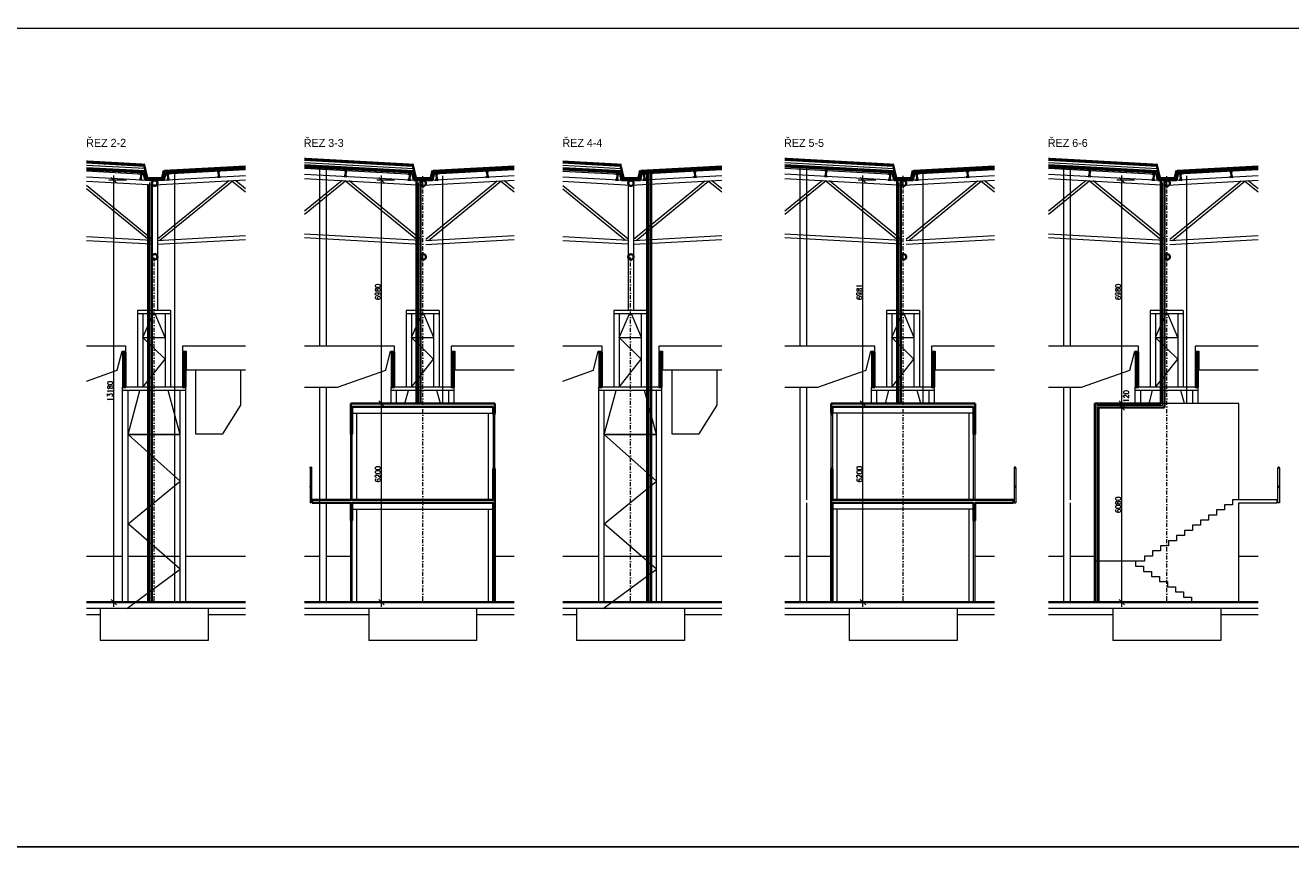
# Model space of a CAD drawing. Header units: millimetres. Extents: x -485339 to 350584, y -2181201 to -313328.
# Tile 65 of 115: x 8212 to 47745, y -1189934 to -1164277. Entities that reach past the tile are written whole.
import ezdxf

# ---------------------------------------------------------------- set-up
doc = ezdxf.new("R2010")
doc.units = ezdxf.units.MM
doc.header["$LTSCALE"] = 10
doc.linetypes.add('DASHDOT', pattern=[25.4, 12.7, -6.35, 0, -6.35])
doc.linetypes.add('ČÁRKOVANÁ', pattern=[19.05, 12.7, -6.35])
doc.layers.get('Defpoints').update_dxf_attribs({"color": 201})
for name, color, linetype, lineweight in [('N_kóty', 10, 'Continuous', 18), ('N_čáry_obrys', 10, 'Continuous', 35), ('N_čáry_obv.plášt', 212, 'Continuous', 18), ('N_čáry_obv.plášt_obrys', 212, 'Continuous', 35), ('N_čáry_plné', 10, 'Continuous', 18), ('N_čáry_pod', 10, 'ČÁRKOVANÁ', 18), ('St__otvory_dveře', 40, 'Continuous', 18), ('St_otvory_okna', 40, 'Continuous', 18), ('St_popis', 250, 'Continuous', 18), ('St_sloupy_opláštění_pohled', 25, 'ČÁRKOVANÁ', 18), ('St_čáry_obrys', 5, 'Continuous', 35), ('St_čáry_plné', 250, 'Continuous', 18), ('St_šrafy', 250, 'Continuous', 18)]:
    doc.layers.add(name, color=color, linetype=linetype, lineweight=lineweight)
doc.styles.add('Andy', font='txt')
doc.styles.get("Standard").update_dxf_attribs({"font": 'simplex.shx', "width": 0.8})
doc.linetypes.add('IZOLACE', pattern='A,0.0001,-0.1,[134,ltypeshp.shx,S=0.1,R=0,X=-0.1,Y=0],-0.2,[134,ltypeshp.shx,S=0.1,R=180,X=0.1,Y=0],-0.1', length=0.4001)
doc.linetypes.add('ZIGZAG', pattern='A,0.00254,-5.08,[131,ltypeshp.shx,S=5.08,R=0,X=-5.08,Y=0],-10.16,[131,ltypeshp.shx,S=5.08,R=180,X=5.08,Y=0],-5.08', length=20.32254)
doc.dimstyles.new('stavebníM100', dxfattribs={"dimtxt": 165, "dimasz": 170, "dimexe": 150, "dimexo": 100, "dimgap": 30, "dimtad": 1, "dimdec": 0, "dimtxsty": 'Standard', "dimblk": 'OBLIQUE', "dimcen": -2.5, "dimdle": 150, "dimclrd": 256, "dimclre": 256, "dimclrt": 256, "dimadec": 4, "dimazin": 0, "dimtfac": 1, "dimtdec": 0, "dimtmove": 2, "dimatfit": 3, "dimldrblk": 'OBLIQUE', "dimfxl": 400, "dimfxlon": 1, "dimlwd": -1, "dimlwe": -1, "dimarcsym": 0})

# ---------------------------------------------------------------- blocks, each defined once
blk = doc.blocks.new('G$C17CABAA1')
at = {"layer": 'St_čáry_obrys'}
for points in [[(-45, 0), (45, 0)], [(0, 0), (0, -180)], [(-45, -180), (45, -180)]]:
    blk.add_lwpolyline(points, dxfattribs=at)
blk = doc.blocks.new('G$C14EDF750')
at = {"layer": 'St_čáry_plné'}
for points in [[(-69, 13085), (-69, 9110)], [(-69, 13085), (-69, 9110)], [(-69, 13085), (-69, 9110)], [(101, 13085), (101, 9110)], [(101, 13085), (101, 9110)], [(101, 13085), (101, 9110)], [(-519, 9110), (-519, 6710)], [(511, 9110), (-519, 9110)], [(511, 9110), (511, 6710)], [(511, 9010), (-519, 9010)], [(-349, 9010), (-349, 6710)], [(-349, 8265), (-32, 9010)], [(349, 8265), (32, 9010)], [(341, 9010), (341, 6710)], [(-349, 6710), (341, 7588), (-349, 8265), (341, 8265)], [(985, 6710), (-985, 6710)], [(985, 6610), (-985, 6610)], [(-852, -200), (815, 1030), (-815, 2441), (815, 3780), (-815, 5235), (815, 5235), (443, 6610)], [(815, 5235), (-815, 5235), (-443, 6610)]]:
    blk.add_lwpolyline(points, dxfattribs=at)
at = {"layer": 'St_šrafy', "linetype": 'DASHDOT'}
blk.add_lwpolyline([(0, 0), (0, 61), (0, 10767)], dxfattribs=at)
at = {"layer": 'St_šrafy'}
for points in [[(-985, 0), (-985, 61), (-985, 6710)], [(-815, 0), (-815, 61), (-815, 6610)], [(815, 0), (815, 61), (815, 6610)], [(985, 0), (985, 61), (985, 6710)]]:
    blk.add_lwpolyline(points, dxfattribs=at)
blk = doc.blocks.new('G$CB422E4FE')
at = {"layer": 'St_čáry_obrys'}
for points in [[(50, 0), (-50, 0)], [(0, -1111), (0, 0)], [(50, -1111), (-50, -1111)]]:
    blk.add_lwpolyline(points, dxfattribs=at)
blk = doc.blocks.new('G$C5DD37094')
at = {"layer": 'St__otvory_dveře'}
for points in [[(-190, 3200), (-190, 5250)], [(-140, 3200), (-140, 5250)], [(-190, 0), (-190, 2550)], [(-140, 0), (-140, 2550)]]:
    blk.add_lwpolyline(points, dxfattribs=at)
at = {"layer": 'St_otvory_okna'}
for points in [[(4260, 4150), (4310, 4150), (4310, 5900), (4260, 5900)], [(4260, 5900), (4310, 5900), (4310, 5900), (4260, 5900)], [(4260, 5900), (4310, 5900), (4310, 5850), (4260, 5850)], [(4260, 4200), (4310, 4200), (4310, 4150), (4260, 4150)]]:
    blk.add_lwpolyline(points, close=True, dxfattribs=at)
at = {"layer": 'St_sloupy_opláštění_pohled', "linetype": 'Continuous'}
for points in [[(0, 3200), (0, 5900)], [(4120, 3200), (4120, 5900)], [(0, 0), (0, 2900)], [(4120, 0), (4120, 2900)]]:
    blk.add_lwpolyline(points, dxfattribs=at)
at = {"layer": 'St_čáry_obrys'}
for points in [[(-190, 5250), (-190, 6200)], [(-190, 6200), (4310, 6200)], [(-140, 5250), (-140, 6100)], [(-140, 6100), (4260, 6100)], [(4260, 5900), (4260, 6100)], [(4310, 5900), (4310, 6200)], [(4260, 5900), (4310, 5900)], [(-190, 5250), (-140, 5250)], [(4260, 3200), (4260, 4150)], [(4260, 4150), (4310, 4150)], [(4310, 0), (4310, 4150)], [(-1390, 3200), (4260, 3200)], [(-1390, 3200), (-1390, 3100)], [(-190, 3100), (-1390, 3100)], [(-190, 2550), (-190, 3100)], [(-140, 2550), (-140, 3100)], [(-140, 3100), (4260, 3100)], [(4260, 0), (4260, 3100)], [(-140, 2550), (-190, 2550)]]:
    blk.add_lwpolyline(points, dxfattribs=at)
at = {"layer": 'St_čáry_plné'}
for points in [[(-140, 5900), (4310, 5900)], [(-1459, 4200), (-1459, 3103)], [(-1411, 4200), (-1411, 3103)], [(-1390, 3172), (-1411, 3172)], [(-140, 3200), (-190, 3200)], [(4260, 3200), (4310, 3200)], [(-1411, 3103), (-1459, 3103)], [(-1390, 3132), (-1411, 3132)], [(-140, 3100), (-190, 3100)], [(-140, 2900), (4260, 2900)], [(4260, 3100), (4310, 3100)]]:
    blk.add_lwpolyline(points, dxfattribs=at)
for centre in [(-1435, 4200), (-1435, 3605)]:
    blk.add_circle(centre, 24, dxfattribs=at)
blk = doc.blocks.new('G$C2B4CA35D')
at = {"layer": 'St_čáry_plné'}
for points in [[(4500, -3000), (4500, 0), (0, 0), (0, -6200), (4500, -6200), (4500, -3100)], [(5769, -2000), (5769, -3097), (5721, -3097), (5721, -2000)], [(4500, -3000), (4300, -3000), (4300, -3160), (4050, -3160), (4050, -3320), (3800, -3320), (3800, -3480), (3550, -3480), (3550, -3640), (3300, -3640), (3300, -3800), (3050, -3800), (3050, -3960), (2800, -3960), (2800, -4120), (2550, -4120), (2550, -4280), (2300, -4280), (2300, -4440)], [(4500, -3100), (5700, -3100), (5700, -3000), (4500, -3000)], [(2300, -4440), (2050, -4440), (2050, -4600), (1800, -4600), (1800, -4760), (1550, -4760), (1550, -4920), (0, -4920)], [(1270, -4920), (1270, -5080), (1520, -5080), (1520, -5240), (1770, -5240), (1770, -5300), (1770, -5400), (2020, -5400), (2020, -5560), (2270, -5560), (2270, -5720), (2520, -5720), (2520, -5880), (2770, -5880), (2770, -6040), (3020, -6040), (3020, -6200)]]:
    blk.add_lwpolyline(points, dxfattribs=at)
for centre in [(5745, -2000), (5745, -2595)]:
    blk.add_circle(centre, 24, dxfattribs=at)
blk = doc.blocks.new('_OBLIQUE')
at = {"color": 0, "linetype": 'ByBlock'}
blk.add_line((-0.5, -0.5), (0.5, 0.5), dxfattribs=at)
blk = doc.blocks.new('*D2662')
at = {"layer": 'Defpoints', "color": 0, "transparency": 16777216}
for p in [(18378, -1176095), (19342, -1176095), (18568, -1182295)]:
    blk.add_point(p, dxfattribs=at)
at = {"layer": 'N_kóty', "transparency": 16777216}
for p, q in [((18942, -1176095), (19492, -1176095)), ((19342, -1182445), (19342, -1175945)), ((18942, -1182295), (19492, -1182295))]:
    blk.add_line(p, q, dxfattribs=at)
at = {"layer": 'N_kóty', "linetype": 'ByBlock', "transparency": 16777216, "xscale": 170, "yscale": 170, "zscale": 170}
for p, rotation in [((19342, -1176095), 90), ((19342, -1182295), 270)]:
    blk.add_blockref('_OBLIQUE', p, dxfattribs=dict(at, rotation=rotation))
at = {"layer": 'N_kóty', "transparency": 16777216, "insert": (19229, -1178299), "char_height": 165, "attachment_point": 5, "rotation": 90}
blk.add_mtext('6200', dxfattribs=at)
blk = doc.blocks.new('*D2663')
at = {"layer": 'Defpoints', "color": 0, "transparency": 16777216}
for p in [(19342, -1169115), (20439, -1169115), (18378, -1176095)]:
    blk.add_point(p, dxfattribs=at)
at = {"layer": 'N_kóty', "transparency": 16777216}
for p, q in [((19342, -1176245), (19342, -1168965)), ((19742, -1169115), (19192, -1169115)), ((18942, -1176095), (19492, -1176095))]:
    blk.add_line(p, q, dxfattribs=at)
at = {"layer": 'N_kóty', "linetype": 'ByBlock', "transparency": 16777216, "xscale": 170, "yscale": 170, "zscale": 170}
for p, rotation in [((19342, -1169115), 90), ((19342, -1176095), 270)]:
    blk.add_blockref('_OBLIQUE', p, dxfattribs=dict(at, rotation=rotation))
at = {"layer": 'N_kóty', "transparency": 16777216, "insert": (19229, -1172605), "char_height": 165, "attachment_point": 5, "rotation": 90}
blk.add_mtext('6980', dxfattribs=at)
blk = doc.blocks.new('*D2664')
at = {"layer": 'Defpoints', "color": 0, "transparency": 16777216}
for p in [(33419, -1176095), (34383, -1176095), (33609, -1182295)]:
    blk.add_point(p, dxfattribs=at)
at = {"layer": 'N_kóty', "transparency": 16777216}
for p, q in [((33983, -1176095), (34533, -1176095)), ((34383, -1182445), (34383, -1175945)), ((33983, -1182295), (34533, -1182295))]:
    blk.add_line(p, q, dxfattribs=at)
at = {"layer": 'N_kóty', "linetype": 'ByBlock', "transparency": 16777216, "xscale": 170, "yscale": 170, "zscale": 170}
for p, rotation in [((34383, -1176095), 90), ((34383, -1182295), 270)]:
    blk.add_blockref('_OBLIQUE', p, dxfattribs=dict(at, rotation=rotation))
at = {"layer": 'N_kóty', "transparency": 16777216, "insert": (34270, -1178299), "char_height": 165, "attachment_point": 5, "rotation": 90}
blk.add_mtext('6200', dxfattribs=at)
blk = doc.blocks.new('*D2665')
at = {"layer": 'Defpoints', "color": 0, "transparency": 16777216}
for p in [(34383, -1169114), (35480, -1169114), (33419, -1176095)]:
    blk.add_point(p, dxfattribs=at)
at = {"layer": 'N_kóty', "transparency": 16777216}
for p, q in [((34383, -1176245), (34383, -1168964)), ((34783, -1169114), (34233, -1169114)), ((33983, -1176095), (34533, -1176095))]:
    blk.add_line(p, q, dxfattribs=at)
at = {"layer": 'N_kóty', "linetype": 'ByBlock', "transparency": 16777216, "xscale": 170, "yscale": 170, "zscale": 170}
for p, rotation in [((34383, -1169114), 90), ((34383, -1176095), 270)]:
    blk.add_blockref('_OBLIQUE', p, dxfattribs=dict(at, rotation=rotation))
at = {"layer": 'N_kóty', "transparency": 16777216, "insert": (34270, -1172605), "char_height": 165, "attachment_point": 5, "rotation": 90}
blk.add_mtext('6981', dxfattribs=at)
blk = doc.blocks.new('*D2666')
at = {"layer": 'Defpoints', "color": 0, "transparency": 16777216}
for p in [(41743, -1176215), (42468, -1176215), (41743, -1182295)]:
    blk.add_point(p, dxfattribs=at)
at = {"layer": 'N_kóty', "transparency": 16777216}
for p, q in [((42468, -1182445), (42468, -1176065)), ((42068, -1176215), (42618, -1176215)), ((42068, -1182295), (42618, -1182295))]:
    blk.add_line(p, q, dxfattribs=at)
at = {"layer": 'N_kóty', "linetype": 'ByBlock', "transparency": 16777216, "xscale": 170, "yscale": 170, "zscale": 170}
for p, rotation in [((42468, -1176215), 90), ((42468, -1182295), 270)]:
    blk.add_blockref('_OBLIQUE', p, dxfattribs=dict(at, rotation=rotation))
at = {"layer": 'N_kóty', "transparency": 16777216, "insert": (42356, -1179255), "char_height": 165, "attachment_point": 5, "rotation": 90}
blk.add_mtext('6080', dxfattribs=at)
blk = doc.blocks.new('*D2667')
at = {"layer": 'Defpoints', "color": 0, "transparency": 16777216}
for p in [(41623, -1176095), (42468, -1176095), (41743, -1176215)]:
    blk.add_point(p, dxfattribs=at)
at = {"layer": 'N_kóty', "transparency": 16777216}
for p, q in [((42068, -1176095), (42618, -1176095)), ((42468, -1176365), (42468, -1175945)), ((42068, -1176215), (42618, -1176215))]:
    blk.add_line(p, q, dxfattribs=at)
at = {"layer": 'N_kóty', "linetype": 'ByBlock', "transparency": 16777216, "xscale": 170, "yscale": 170, "zscale": 170}
for p, rotation in [((42468, -1176095), 90), ((42468, -1176215), 270)]:
    blk.add_blockref('_OBLIQUE', p, dxfattribs=dict(at, rotation=rotation))
at = {"layer": 'N_kóty', "transparency": 16777216, "insert": (42607, -1175865), "char_height": 165, "attachment_point": 5, "rotation": 90}
blk.add_mtext('120', dxfattribs=at)
blk = doc.blocks.new('*D2668')
at = {"layer": 'Defpoints', "color": 0, "transparency": 16777216}
for p in [(42468, -1169115), (43684, -1169115), (41623, -1176095)]:
    blk.add_point(p, dxfattribs=at)
at = {"layer": 'N_kóty', "transparency": 16777216}
for p, q in [((42468, -1176245), (42468, -1168965)), ((42868, -1169115), (42318, -1169115)), ((42068, -1176095), (42618, -1176095))]:
    blk.add_line(p, q, dxfattribs=at)
at = {"layer": 'N_kóty', "linetype": 'ByBlock', "transparency": 16777216, "xscale": 170, "yscale": 170, "zscale": 170}
for p, rotation in [((42468, -1169115), 90), ((42468, -1176095), 270)]:
    blk.add_blockref('_OBLIQUE', p, dxfattribs=dict(at, rotation=rotation))
at = {"layer": 'N_kóty', "transparency": 16777216, "insert": (42356, -1172605), "char_height": 165, "attachment_point": 5, "rotation": 90}
blk.add_mtext('6980', dxfattribs=at)
blk = doc.blocks.new('*D2695')
at = {"layer": 'Defpoints', "color": 0, "transparency": 16777216}
for p in [(10975, -1169116), (13496, -1169116), (11515, -1182295)]:
    blk.add_point(p, dxfattribs=at)
at = {"layer": 'N_kóty', "transparency": 16777216}
for p, q in [((10975, -1182445), (10975, -1168966)), ((11375, -1169116), (10825, -1169116)), ((11375, -1182295), (10825, -1182295))]:
    blk.add_line(p, q, dxfattribs=at)
at = {"layer": 'N_kóty', "linetype": 'ByBlock', "transparency": 16777216, "xscale": 170, "yscale": 170, "zscale": 170}
for p, rotation in [((10975, -1169116), 90), ((10975, -1182295), 270)]:
    blk.add_blockref('_OBLIQUE', p, dxfattribs=dict(at, rotation=rotation))
at = {"layer": 'N_kóty', "lineweight": 18, "transparency": 16777216, "insert": (10863, -1175705), "char_height": 165, "attachment_point": 5, "rotation": 90}
blk.add_mtext('13180', dxfattribs=at)

msp = doc.modelspace()

# ---------------------------------------------------------------- linework, layer by layer
at = {"layer": 'Defpoints'}
msp.add_lwpolyline([(-480994, -929890.9), (286897.8, -929890.9), (286897.8, -1189933.9), (-480994, -1189933.9)], close=True, dxfattribs=at)
at = {"layer": 'N_čáry_obrys'}
for points in [[(11915.5, -1168601.8), (12017.2, -1169040.5), (12252.5, -1169053.5), (12487.8, -1169040.5), (12541.5, -1168808.9)], [(20306.7, -1168604.8), (20408.3, -1169043.5), (20643.7, -1169056.5), (20879, -1169043.5), (20932.7, -1168811.9)], [(26795.2, -1168603.8), (26896.9, -1169042.5), (27132.2, -1169055.5), (27367.5, -1169042.5), (27421.2, -1168810.9)], [(35314, -1168603.8), (35415.7, -1169042.5), (35651, -1169055.5), (35886.3, -1169042.5), (35940, -1168810.9)], [(43552.1, -1168604.8), (43653.8, -1169043.5), (43889.1, -1169056.5), (44124.4, -1169043.5), (44178.1, -1168811.9)]]:
    msp.add_lwpolyline(points, dxfattribs=at)
at = {"layer": 'N_čáry_obv.plášt', "linetype": 'ZIGZAG'}
for points in [[(27702.2, -1182295.1), (27702.2, -1168914.2)], [(12107.5, -1182295.1), (12107.5, -1169187.4)], [(20498.6, -1176095.1), (20498.7, -1169190.4)], [(35506, -1176095.1), (35506, -1169189.4)], [(43744.1, -1176155.1), (43744.1, -1169190.4)], [(43744.1, -1176155.1), (41683.5, -1176155.1), (41683.5, -1182295.1)]]:
    msp.add_lwpolyline(points, dxfattribs=at)
at = {"layer": 'N_čáry_obv.plášt_obrys', "lineweight": 18}
for points in [[(12882.5, -1182295.1), (12882.5, -1168908.9)], [(21258.8, -1176095.1), (21258.9, -1168980.9)], [(36266.2, -1176095.1), (36266.2, -1168911.7)], [(44504.3, -1176095.1), (44504.3, -1168980.9)]]:
    msp.add_lwpolyline(points, dxfattribs=at)
at = {"layer": 'N_čáry_obv.plášt_obrys'}
for points in [[(27642.2, -1182295.1), (27642.2, -1168917.5)], [(27762.2, -1182295.1), (27762.2, -1168910.9)], [(12047.5, -1182295.1), (12047.5, -1169247.4)], [(12167.5, -1182295.1), (12167.5, -1169281.1)], [(20438.6, -1176095.1), (20438.7, -1169115.3)], [(20558.6, -1176095.1), (20558.7, -1169121.9)], [(35446, -1176095.1), (35446, -1169114.3)], [(35566, -1176095.1), (35566, -1169120.9)], [(43684.1, -1176095.1), (43684.1, -1169115.3)], [(43804.1, -1176215.1), (43804.1, -1169121.9)], [(43684.1, -1176095.1), (41623.5, -1176095.1), (41623.5, -1182295.1)], [(43804.1, -1176215.1), (41743.5, -1176215.1), (41743.5, -1182295.1)]]:
    msp.add_lwpolyline(points, dxfattribs=at)
at = {"layer": 'N_čáry_plné'}
for points in [[(10126.1, -1168513.4), (11917.9, -1168612)], [(10126.1, -1168573.5), (11932, -1168672.9)], [(16935.7, -1168429.4), (20309, -1168615)], [(16935.7, -1168489.5), (20323.1, -1168675.8)], [(25005.8, -1168515.4), (26797.6, -1168614)], [(25005.8, -1168575.5), (26811.7, -1168674.9)], [(31943, -1168428.4), (35316.3, -1168614)], [(31943, -1168488.5), (35330.4, -1168674.9)], [(40181.1, -1168429.4), (43554.5, -1168615)], [(40181.1, -1168489.5), (43568.6, -1168675.9)], [(10126.1, -1168713.7), (11964.9, -1168814.9)], [(16935.7, -1168629.7), (20356, -1168817.9)], [(25005.8, -1168715.7), (26844.6, -1168816.9)], [(31943, -1168628.7), (35363.4, -1168816.9)], [(40181.1, -1168629.7), (43601.5, -1168817.9)]]:
    msp.add_lwpolyline(points, dxfattribs=at)
at = {"layer": 'N_čáry_plné', "linetype": 'IZOLACE', "ltscale": 6}
for points in [[(10126.1, -1168543.5), (11924.9, -1168642.4)], [(16935.7, -1168459.4), (20316.1, -1168645.4)], [(25005.8, -1168545.5), (26804.6, -1168644.4)], [(31943, -1168458.4), (35323.4, -1168644.4)], [(40181.1, -1168459.4), (43561.5, -1168645.4)]]:
    msp.add_lwpolyline(points, dxfattribs=at)
at = {"layer": 'N_čáry_plné', "linetype": 'IZOLACE', "ltscale": 12}
for points in [[(16935.7, -1168559.6), (20339.6, -1168746.9)], [(31943, -1168558.6), (35346.9, -1168745.9)], [(40181.1, -1168559.6), (43585, -1168746.9)], [(10126.1, -1168643.6), (11948.4, -1168743.9)], [(25005.8, -1168645.6), (26828.1, -1168745.9)]]:
    msp.add_lwpolyline(points, dxfattribs=at)
at = {"layer": 'N_čáry_pod', "const_width": 10}
for points in [[(10126.1, -1168503.4), (11915.5, -1168601.8)], [(16935.7, -1168419.4), (20306.7, -1168604.8)], [(25005.8, -1168505.4), (26795.2, -1168603.8)], [(31943, -1168418.4), (35314, -1168603.8)], [(40181.1, -1168419.4), (43552.1, -1168604.8)]]:
    msp.add_lwpolyline(points, dxfattribs=at)
at = {"layer": 'St_sloupy_opláštění_pohled', "linetype": 'Continuous'}
for points in [[(17403.1, -1168705.5), (17402.9, -1174295.1)], [(17613.1, -1168717), (17612.9, -1174295.1)], [(32410.4, -1168704.5), (32410.4, -1174295.1)], [(32620.4, -1168716.1), (32620.4, -1174295.1)], [(40648.5, -1168705.5), (40648.5, -1174295.1)], [(40858.5, -1168717.1), (40858.5, -1174295.1)], [(17402.9, -1175585.1), (17402.9, -1182292.4)], [(17612.9, -1175585.1), (17612.9, -1179095.1)], [(32410.4, -1175585.1), (32410.4, -1182292.4)], [(32620.4, -1175585.1), (32620.4, -1179095.1)], [(40648.5, -1175585.1), (40648.5, -1182292.4)], [(40858.5, -1175585.1), (40858.5, -1179095.1)], [(17612.9, -1179195.1), (17612.9, -1182292.4)], [(32620.4, -1179195.1), (32620.4, -1182292.4)], [(40858.5, -1179195.1), (40858.5, -1182292.4)]]:
    msp.add_lwpolyline(points, dxfattribs=at)
at = {"layer": 'St_čáry_obrys'}
for points in [[(10126.1, -1168776.8), (11906.9, -1168874.8)], [(11906.9, -1168874.8), (11960.9, -1169107.5), (12252.5, -1169123.6), (12544.2, -1169107.5), (12598.2, -1168874.5)], [(11944.1, -1168813.7), (12001.1, -1169059.7), (12252.5, -1169073.5), (12503.9, -1169059.7), (12561, -1168813.4)], [(15090.3, -1168737.4), (12598.2, -1168874.5)], [(16935.7, -1168692.8), (20298.1, -1168877.8)], [(20298.1, -1168877.8), (20352, -1169110.5), (20643.7, -1169126.6), (20935.3, -1169110.5), (20989.3, -1168877.5)], [(20335.2, -1168816.7), (20392.2, -1169062.7), (20643.7, -1169076.5), (20895.1, -1169062.7), (20952.2, -1168816.4)], [(23481.5, -1168740.4), (20989.3, -1168877.5)], [(25005.8, -1168778.8), (26786.6, -1168876.8)], [(26786.6, -1168876.8), (26840.6, -1169109.5), (27132.2, -1169125.6), (27423.9, -1169109.5), (27477.9, -1168876.5)], [(26823.8, -1168815.7), (26880.8, -1169061.7), (27132.2, -1169075.5), (27383.6, -1169061.7), (27440.7, -1168815.4)], [(29970, -1168739.4), (27477.9, -1168876.5)], [(31943, -1168691.8), (35305.4, -1168876.8)], [(35305.4, -1168876.8), (35359.3, -1169109.5), (35651, -1169125.6), (35942.6, -1169109.5), (35996.7, -1168876.5)], [(35342.6, -1168815.7), (35399.6, -1169061.7), (35651, -1169075.5), (35902.4, -1169061.7), (35959.5, -1168815.4)], [(38488.8, -1168739.4), (35996.7, -1168876.5)], [(40181.1, -1168692.8), (43543.5, -1168877.8)], [(43543.5, -1168877.8), (43597.5, -1169110.5), (43889.1, -1169126.6), (44180.8, -1169110.5), (44234.8, -1168877.5)], [(43580.7, -1168816.7), (43637.7, -1169062.7), (43889.1, -1169076.5), (44140.5, -1169062.7), (44197.6, -1168816.4)], [(46726.9, -1168740.4), (44234.8, -1168877.5)], [(15090.3, -1182295.1), (10126.1, -1182295.1)], [(23481.4, -1182295.1), (16935.6, -1182295.1)], [(29970, -1182295.1), (25005.8, -1182295.1)], [(38488.8, -1182295.1), (31943, -1182295.1)], [(46726.9, -1182295.1), (40181.1, -1182295.1)]]:
    msp.add_lwpolyline(points, dxfattribs=at)
for centre in [(12252.5, -1169208.6), (20643.7, -1169211.6), (27132.2, -1169210.6), (35651, -1169210.6), (43889.1, -1169211.6), (12252.5, -1171508.6), (20643.7, -1171511.6), (27132.2, -1171510.6), (35651, -1171510.6), (43889.1, -1171511.6)]:
    msp.add_circle(centre, 85, dxfattribs=at)
at = {"layer": 'St_čáry_plné'}
for points in [[(97745, -1164377.3), (1734.5, -1164377.3)], [(10126.1, -1168713.7), (11944.1, -1168813.7)], [(10126.1, -1168826.9), (11918.7, -1168925.5)], [(10126.1, -1169006.6), (12252.5, -1169123.6), (15090.3, -1168967.5)], [(15090.3, -1168674.3), (12561, -1168813.4)], [(15090.3, -1168787.5), (12586.4, -1168925.2)], [(16935.7, -1168629.7), (20335.2, -1168816.7)], [(16935.7, -1168742.9), (20309.8, -1168928.5)], [(16935.7, -1168922.7), (20643.7, -1169126.6), (23481.5, -1168970.4)], [(23481.5, -1168677.3), (20952.2, -1168816.4)], [(23481.5, -1168790.4), (20977.6, -1168928.2)], [(25005.8, -1168715.7), (26823.8, -1168815.7)], [(25005.8, -1168828.9), (26798.4, -1168927.5)], [(25005.8, -1169008.6), (27132.2, -1169125.6), (29970, -1168969.5)], [(29970, -1168676.3), (27440.7, -1168815.4)], [(29970, -1168789.5), (27466.1, -1168927.2)], [(31943, -1168628.7), (35342.6, -1168815.7)], [(31943, -1168741.9), (35317.1, -1168927.5)], [(31943, -1168921.7), (35651, -1169125.6), (38488.8, -1168969.5)], [(38488.8, -1168676.3), (35959.5, -1168815.4)], [(38488.8, -1168789.5), (35984.9, -1168927.2)], [(40181.1, -1168629.7), (43580.7, -1168816.7)], [(40181.1, -1168742.9), (43555.3, -1168928.5)], [(40181.1, -1168922.7), (43889.1, -1169126.6), (46726.9, -1168970.5)], [(46726.9, -1168677.3), (44197.6, -1168816.4)], [(46726.9, -1168790.5), (44223, -1168928.2)], [(10126.1, -1169146.8), (12252.5, -1169263.8), (15090.3, -1169107.7)], [(12167.5, -1170955), (10126.1, -1169285.2)], [(12086.2, -1170991.8), (10126.1, -1169388.6)], [(12332, -1170955), (14562.3, -1169130.8)], [(12413.3, -1170991.8), (14673.7, -1169143)], [(14666.6, -1169130.7), (15090.3, -1169477)], [(14784.4, -1169123.7), (15090.3, -1169373.7)], [(16935.7, -1169062.9), (20643.7, -1169266.8), (23481.5, -1169110.7)], [(18106.3, -1169126.7), (16935.7, -1170083.4)], [(18224.1, -1169133.7), (16935.7, -1170186.7)], [(20477.3, -1170994.8), (18217, -1169146)], [(20558.7, -1170957.9), (18328.4, -1169133.8)], [(20723.2, -1170957.9), (22953.5, -1169133.8)], [(20804.5, -1170994.8), (23064.9, -1169146)], [(23057.8, -1169133.7), (23481.5, -1169480)], [(23175.6, -1169126.7), (23481.5, -1169376.7)], [(25005.8, -1169148.8), (27132.2, -1169265.8), (29970, -1169109.7)], [(27047.2, -1170957), (25005.8, -1169287.2)], [(26965.9, -1170993.8), (25005.8, -1169390.6)], [(27211.7, -1170957), (29442, -1169132.8)], [(27293, -1170993.8), (29553.4, -1169145)], [(29546.3, -1169132.7), (29970, -1169479)], [(29664.1, -1169125.7), (29970, -1169375.7)], [(31943, -1169061.9), (35651, -1169265.8), (38488.8, -1169109.7)], [(33113.6, -1169125.7), (31943, -1170082.4)], [(33231.4, -1169132.7), (31943, -1170185.7)], [(35484.7, -1170993.8), (33224.3, -1169145)], [(35566, -1170957), (33335.7, -1169132.8)], [(35730.5, -1170957), (37960.8, -1169132.8)], [(35811.8, -1170993.8), (38072.2, -1169145)], [(38065.1, -1169132.7), (38488.8, -1169479)], [(38182.9, -1169125.7), (38488.8, -1169375.7)], [(40181.1, -1169062.9), (43889.1, -1169266.8), (46726.9, -1169110.7)], [(41351.7, -1169126.7), (40181.1, -1170083.4)], [(41469.5, -1169133.7), (40181.1, -1170186.7)], [(43722.8, -1170994.8), (41462.4, -1169146)], [(43804.1, -1170958), (41573.8, -1169133.8)], [(43968.6, -1170958), (46198.9, -1169133.8)], [(44049.9, -1170994.8), (46310.3, -1169146)], [(46303.2, -1169133.7), (46726.9, -1169480)], [(46421, -1169126.7), (46726.9, -1169376.7)], [(12167.5, -1170996.3), (10126.1, -1170884.1)], [(12332, -1170996.3), (15090.3, -1170844.8)], [(12332, -1171116.4), (15090.3, -1170964.9)], [(20558.7, -1170999.3), (16935.7, -1170800.3)], [(20558.7, -1171119.4), (16935.7, -1170920.4)], [(20723.2, -1170999.3), (23481.5, -1170847.7)], [(20723.2, -1171119.4), (23481.5, -1170967.9)], [(27047.2, -1170998.3), (25005.8, -1170886.1)], [(27211.7, -1170998.3), (29970, -1170846.8)], [(27211.7, -1171118.4), (29970, -1170966.9)], [(35566, -1170998.3), (31943, -1170799.3)], [(35566, -1171118.4), (31943, -1170919.4)], [(35730.5, -1170998.3), (38488.8, -1170846.8)], [(35730.5, -1171118.4), (38488.8, -1170966.9)], [(43804.1, -1170999.3), (40181.1, -1170800.3)], [(43804.1, -1171119.4), (40181.1, -1170920.4)], [(43968.6, -1170999.3), (46726.9, -1170847.8)], [(43968.6, -1171119.4), (46726.9, -1170967.9)], [(12167.5, -1171116.4), (10126.1, -1171004.3)], [(27047.2, -1171118.4), (25005.8, -1171006.3)], [(20108.6, -1173185.1), (20108.6, -1175585.1)], [(21138.8, -1173185.1), (20108.6, -1173185.1)], [(21138.8, -1173285.1), (20108.6, -1173285.1)], [(20278.6, -1173285.1), (20278.6, -1175585.1)], [(20278.6, -1174030.4), (20596.1, -1173285.1)], [(20977.3, -1174030.4), (20659.8, -1173285.1)], [(20968.8, -1173285.1), (20968.8, -1175585.1)], [(21138.8, -1173185.1), (21138.8, -1175585.1)], [(35116, -1173185.1), (35116, -1175585.1)], [(36146.2, -1173185.1), (35116, -1173185.1)], [(36146.2, -1173285.1), (35116, -1173285.1)], [(35286, -1173285.1), (35286, -1175585.1)], [(35286, -1174030.4), (35603.5, -1173285.1)], [(35984.8, -1174030.4), (35667.2, -1173285.1)], [(35976.2, -1173285.1), (35976.2, -1175585.1)], [(36146.2, -1173185.1), (36146.2, -1175585.1)], [(43354.1, -1173185.1), (43354.1, -1175585.1)], [(44384.3, -1173185.1), (43354.1, -1173185.1)], [(44384.3, -1173285.1), (43354.1, -1173285.1)], [(43524.1, -1173285.1), (43524.1, -1175585.1)], [(43524.1, -1174030.4), (43841.6, -1173285.1)], [(44222.9, -1174030.4), (43905.3, -1173285.1)], [(44214.3, -1173285.1), (44214.3, -1175585.1)], [(44384.3, -1173185.1), (44384.3, -1175585.1)], [(20278.6, -1175585.1), (20968.8, -1174706.9), (20278.6, -1174030.4), (20968.8, -1174030.4)], [(35286, -1175585.1), (35976.2, -1174706.9), (35286, -1174030.4), (35976.2, -1174030.4)], [(43524.1, -1175585.1), (44214.3, -1174706.9), (43524.1, -1174030.4), (44214.3, -1174030.4)], [(10126.1, -1175388.7), (11082.1, -1175049.3), (11234.2, -1174457.2), (11351.9, -1174457.2), (11351.9, -1174295.1), (10126.1, -1174295.1)], [(11251.9, -1174473.5), (11251.9, -1175585.1)], [(11351.9, -1174473.5), (11351.9, -1175585.1)], [(15090.3, -1174295.1), (13121.2, -1174295.1), (13121.2, -1174457.2), (13238.9, -1174457.2), (13238.9, -1175041.6), (15090.3, -1175041.6)], [(13121.9, -1174473.5), (13121.9, -1175585.1)], [(13221.9, -1174473.5), (13221.9, -1175585.1)], [(16935.6, -1175585.1), (17964, -1175585.1), (19473.2, -1175049.3), (19625.3, -1174457.2), (19742.9, -1174457.2), (19742.9, -1174295.1), (16935.6, -1174295.1)], [(19642.9, -1174473.5), (19642.9, -1175585.1)], [(19742.9, -1174473.5), (19742.9, -1175585.1)], [(23481.4, -1174295.1), (21512.3, -1174295.1), (21512.3, -1174457.2), (21629.9, -1174457.2), (21629.9, -1175041.6), (23481.4, -1175041.6)], [(21512.9, -1174473.5), (21512.9, -1175585.1)], [(21612.9, -1174473.5), (21612.9, -1175585.1)], [(25005.8, -1175388.7), (25961.8, -1175049.3), (26114, -1174457.2), (26231.6, -1174457.2), (26231.6, -1174295.1), (25005.8, -1174295.1)], [(26131.6, -1174473.5), (26131.6, -1175585.1)], [(26231.6, -1174473.5), (26231.6, -1175585.1)], [(29970, -1174295.1), (28000.9, -1174295.1), (28000.9, -1174457.2), (28118.6, -1174457.2), (28118.6, -1175041.6), (29970, -1175041.6)], [(28001.6, -1174473.5), (28001.6, -1175585.1)], [(28101.6, -1174473.5), (28101.6, -1175585.1)], [(31943, -1175585.1), (32971.4, -1175585.1), (34480.6, -1175049.3), (34632.7, -1174457.2), (34750.4, -1174457.2), (34750.4, -1174295.1), (31943, -1174295.1)], [(34650.4, -1174473.5), (34650.4, -1175585.1)], [(34750.4, -1174473.5), (34750.4, -1175585.1)], [(38488.8, -1174295.1), (36519.7, -1174295.1), (36519.7, -1174457.2), (36637.4, -1174457.2), (36637.4, -1175041.6), (38488.8, -1175041.6)], [(36520.4, -1174473.5), (36520.4, -1175585.1)], [(36620.4, -1174473.5), (36620.4, -1175585.1)], [(40181.1, -1175585.1), (41209.5, -1175585.1), (42718.7, -1175049.3), (42870.8, -1174457.2), (42988.5, -1174457.2), (42988.5, -1174295.1), (40181.1, -1174295.1)], [(42888.5, -1174473.5), (42888.5, -1175585.1)], [(42988.5, -1174473.5), (42988.5, -1175585.1)], [(46726.9, -1174295.1), (44757.8, -1174295.1), (44757.8, -1174457.2), (44875.5, -1174457.2), (44875.5, -1175041.6), (46726.9, -1175041.6)], [(44758.5, -1174473.5), (44758.5, -1175585.1)], [(44858.5, -1174473.5), (44858.5, -1175585.1)], [(13532.9, -1175041.6), (13532.9, -1177041.6), (14380.8, -1177041.6), (14945.3, -1176140.7), (14945.3, -1175041.6)], [(28412.6, -1175041.6), (28412.6, -1177041.6), (29260.5, -1177041.6), (29825, -1176140.7), (29825, -1175041.6)], [(21612.9, -1175585.1), (19642.9, -1175585.1)], [(21612.9, -1175685.1), (19642.9, -1175685.1)], [(20074, -1176095.1), (20184.9, -1175685.1)], [(21181.9, -1176095.1), (21071, -1175685.1)], [(36620.4, -1175585.1), (34650.4, -1175585.1)], [(36620.4, -1175685.1), (34650.4, -1175685.1)], [(35081.4, -1176095.1), (35192.3, -1175685.1)], [(36189.3, -1176095.1), (36078.4, -1175685.1)], [(44858.5, -1175585.1), (42888.5, -1175585.1)], [(44858.5, -1175685.1), (42888.5, -1175685.1)], [(43319.6, -1176095.1), (43430.4, -1175685.1)], [(44427.4, -1176095.1), (44316.5, -1175685.1)], [(10126.1, -1180855.1), (11251.9, -1180855.1)], [(11421.9, -1180855.1), (13051.9, -1180855.1)], [(13221.9, -1180855.1), (15090.3, -1180855.1)], [(16935.6, -1180855.1), (17402.9, -1180855.1)], [(17612.9, -1180855.1), (18377.9, -1180855.1)], [(22877.9, -1180855.1), (23481.4, -1180855.1)], [(25005.8, -1180855.1), (26131.6, -1180855.1)], [(26301.6, -1180855.1), (27931.6, -1180855.1)], [(28101.6, -1180855.1), (29970, -1180855.1)], [(31943, -1180855.1), (32410.4, -1180855.1)], [(32620.4, -1180855.1), (33385.4, -1180855.1)], [(37885.4, -1180855.1), (38488.8, -1180855.1)], [(40181.1, -1180855.1), (40648.5, -1180855.1)], [(40858.5, -1180855.1), (41623.5, -1180855.1)], [(46123.5, -1180855.1), (46726.9, -1180855.1)], [(15090.3, -1182495.1), (10126.1, -1182495.1)], [(10551.9, -1182695.1), (10126.1, -1182695.1)], [(15090.3, -1182695.1), (13921.9, -1182695.1)], [(23481.4, -1182495.1), (16935.6, -1182495.1)], [(18942.9, -1182695.1), (16935.6, -1182695.1)], [(23481.4, -1182695.1), (22312.9, -1182695.1)], [(29970, -1182495.1), (25005.8, -1182495.1)], [(25431.6, -1182695.1), (25005.8, -1182695.1)], [(29970, -1182695.1), (28801.6, -1182695.1)], [(38488.8, -1182495.1), (31943, -1182495.1)], [(33950.4, -1182695.1), (31943, -1182695.1)], [(38488.8, -1182695.1), (37320.4, -1182695.1)], [(46726.9, -1182495.1), (40181.1, -1182495.1)], [(42188.5, -1182695.1), (40181.1, -1182695.1)], [(46726.9, -1182695.1), (45558.5, -1182695.1)], [(13921.9, -1183495.1), (10551.9, -1183495.1)], [(22312.9, -1183495.1), (18942.9, -1183495.1)], [(28801.6, -1183495.1), (25431.6, -1183495.1)], [(37320.4, -1183495.1), (33950.4, -1183495.1)], [(45558.5, -1183495.1), (42188.5, -1183495.1)]]:
    msp.add_lwpolyline(points, dxfattribs=at)
at = {"layer": 'St_čáry_plné', "linetype": 'ČÁRKOVANÁ', "const_width": 10}
for points in [[(10126.1, -1168713.7), (11944.1, -1168813.7)], [(15090.3, -1168674.3), (12561, -1168813.4)], [(16935.7, -1168629.7), (20335.2, -1168816.7)], [(23481.5, -1168677.3), (20952.2, -1168816.4)], [(25005.8, -1168715.7), (26823.8, -1168815.7)], [(29970, -1168676.3), (27440.7, -1168815.4)], [(31943, -1168628.7), (35342.6, -1168815.7)], [(38488.8, -1168676.3), (35959.5, -1168815.4)], [(40181.1, -1168629.7), (43580.7, -1168816.7)], [(46726.9, -1168677.3), (44197.6, -1168816.4)]]:
    msp.add_lwpolyline(points, dxfattribs=at)
at = {"layer": 'St_čáry_plné', "linetype": 'IZOLACE', "ltscale": 7}
for points in [[(10126.1, -1168743.8), (11951.1, -1168844.2)], [(15090.3, -1168704.3), (12553.9, -1168843.9)], [(16935.7, -1168659.7), (20342.3, -1168847.2)], [(23481.5, -1168707.3), (20945.1, -1168846.9)], [(25005.8, -1168745.8), (26830.8, -1168846.2)], [(29970, -1168706.3), (27433.7, -1168845.9)], [(31943, -1168658.8), (35349.6, -1168846.2)], [(38488.8, -1168706.3), (35952.4, -1168845.9)], [(40181.1, -1168659.8), (43587.7, -1168847.2)], [(46726.9, -1168707.3), (44190.5, -1168846.9)]]:
    msp.add_lwpolyline(points, dxfattribs=at)
at = {"layer": 'St_šrafy', "linetype": 'DASHDOT'}
for points in [[(20627.9, -1182295.1), (20627.9, -1182234.2), (20628.1, -1168984.5)], [(35635.4, -1182295.1), (35635.4, -1182234.2), (35635.4, -1168983.5)], [(43873.5, -1182295.1), (43873.5, -1182234.2), (43873.5, -1168984.5)], [(12236.9, -1182295.1), (12236.9, -1182234.2), (12236.9, -1171526.5)], [(20627.9, -1182295.1), (20627.9, -1182234.2), (20628.1, -1171529.5)], [(20627.9, -1182295.1), (20627.9, -1182234.2), (20628.1, -1171529.5)], [(27116.6, -1182295.1), (27116.6, -1182234.2), (27116.6, -1171528.5)], [(35635.4, -1182295.1), (35635.4, -1182234.2), (35635.4, -1171528.5)], [(35635.4, -1182295.1), (35635.4, -1182234.2), (35635.4, -1171528.5)], [(43873.5, -1182295.1), (43873.5, -1182234.2), (43873.5, -1171529.5)], [(43873.5, -1182295.1), (43873.5, -1182234.2), (43873.5, -1171529.5)]]:
    msp.add_lwpolyline(points, dxfattribs=at)
at = {"layer": 'St_šrafy'}
for points in [[(19642.9, -1176095.1), (19642.9, -1175585.1)], [(19812.9, -1176095.1), (19812.9, -1175685.1)], [(21442.9, -1176095.1), (21442.9, -1175685.1)], [(21612.9, -1176095.1), (21612.9, -1175585.1)], [(34650.4, -1176095.1), (34650.4, -1175585.1)], [(34820.4, -1176095.1), (34820.4, -1175685.1)], [(36450.4, -1176095.1), (36450.4, -1175685.1)], [(36620.4, -1176095.1), (36620.4, -1175585.1)], [(42888.5, -1176095.1), (42888.5, -1175585.1)], [(43058.5, -1176095.1), (43058.5, -1175685.1)], [(44688.5, -1176095.1), (44688.5, -1175685.1)], [(44858.5, -1176095.1), (44858.5, -1175585.1)], [(10551.9, -1182495.1), (10551.9, -1183495.1)], [(13921.9, -1182495.1), (13921.9, -1183495.1)], [(18942.9, -1182495.1), (18942.9, -1183495.1)], [(22312.9, -1182495.1), (22312.9, -1183495.1)], [(25431.6, -1182495.1), (25431.6, -1183495.1)], [(28801.6, -1182495.1), (28801.6, -1183495.1)], [(33950.4, -1182495.1), (33950.4, -1183495.1)], [(37320.4, -1182495.1), (37320.4, -1183495.1)], [(42188.5, -1182495.1), (42188.5, -1183495.1)], [(45558.5, -1182495.1), (45558.5, -1183495.1)]]:
    msp.add_lwpolyline(points, dxfattribs=at)

# ---------------------------------------------------------------- block references
at = {"layer": 'St_čáry_obrys', "xscale": -1}
for p, rotation in [((11830.8, -1168920.7), 356.5599197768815), ((14256.4, -1169013.6), 183.1488360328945), ((18225, -1168813.8), 356.5599197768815), ((20222, -1168923.7), 356.5599197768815), ((22647.5, -1169016.6), 183.1488360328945), ((26710.5, -1168922.7), 356.5599197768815), ((29136.1, -1169015.6), 183.1488360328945), ((33232.3, -1168812.8), 356.5599197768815), ((35229.3, -1168922.7), 356.5599197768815), ((37654.8, -1169015.6), 183.1488360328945), ((41470.5, -1168813.8), 356.5599197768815), ((43467.4, -1168923.7), 356.5599197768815), ((45893, -1169016.6), 183.1488360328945)]:
    msp.add_blockref('G$C17CABAA1', p, dxfattribs=dict(at, rotation=rotation))
at = {"layer": 'St_čáry_obrys', "rotation": 3.440080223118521}
for p in [(12663.2, -1168920.7), (21054.4, -1168923.7), (27542.9, -1168922.7), (36061.7, -1168922.7), (44299.8, -1168923.7)]:
    msp.add_blockref('G$C17CABAA1', p, dxfattribs=at)
at = {"layer": 'St_čáry_obrys'}
for p in [(11301.9, -1174473.5), (13171.9, -1174473.5), (19692.9, -1174473.5), (21562.9, -1174473.5), (26181.6, -1174473.5), (28051.6, -1174473.5), (34700.4, -1174473.5), (36570.4, -1174473.5), (42938.5, -1174473.5), (44808.5, -1174473.5)]:
    msp.add_blockref('G$CB422E4FE', p, dxfattribs=at)
at = {"layer": 'St_čáry_plné'}
for name, p in [('G$C14EDF750', (12236.9, -1182295.1)), ('G$C14EDF750', (27116.6, -1182295.1)), ('G$C5DD37094', (18567.9, -1182295.1)), ('G$C2B4CA35D', (41623.5, -1176095.1))]:
    msp.add_blockref(name, p, dxfattribs=at)
at = {"layer": 'St_čáry_plné', "xscale": -1}
msp.add_blockref('G$C5DD37094', (37695.4, -1182295.1), dxfattribs=at)

# ---------------------------------------------------------------- texts
at = {"layer": 'St_popis', "style": 'Andy'}
for s, p in [('ŘEZ 2-2', (10115.2, -1168073.5)), ('ŘEZ 3-3', (16913.1, -1168076.4)), ('ŘEZ 4-4', (24994.9, -1168075.5)), ('ŘEZ 5-5', (31920.4, -1168075.5)), ('ŘEZ 6-6', (40158.5, -1168076.5))]:
    msp.add_text(s, height=250, dxfattribs=at).set_placement(p)

# ---------------------------------------------------------------- dimensions: what is measured, and where the dimension line sits
at = {"layer": 'N_kóty', "lineweight": 18}
dim = msp.add_linear_dim(base=(10975.2, -1169115.5), p1=(11515.4, -1182295.1), p2=(13496, -1169115.5), angle=90, dimstyle='stavebníM100', dxfattribs=at)
dim.commit()
dim.dimension.update_dxf_attribs({"geometry": '*D2695', "text_midpoint": (10862.7, -1175705.3)})
at = {"layer": 'N_kóty'}
for base, p1, p2, picture, middle in [((19341.6, -1169115.3), (18377.9, -1176095.1), (20438.7, -1169115.3), '*D2663', (19229.1, -1172605.2)), ((34382.9, -1169114.3), (33419.3, -1176095.1), (35480, -1169114.3), '*D2665', (34270.4, -1172604.7))]:
    dim = msp.add_linear_dim(base=base, p1=p1, p2=p2, angle=90, dimstyle='stavebníM100', dxfattribs=at)
    dim.commit()
    dim.dimension.update_dxf_attribs({"geometry": picture, "text_midpoint": middle})
for base, p1, p2, picture, middle in [((42468, -1169115.3), (41623.5, -1176095.1), (43684.1, -1169115.3), '*D2668', (42355.5, -1172605.2)), ((42468, -1176215.1), (41743.5, -1182295.1), (41743.5, -1176215.1), '*D2666', (42355.5, -1179255.1))]:
    dim = msp.add_linear_dim(base=base, p1=p1, p2=p2, angle=90, dimstyle='stavebníM100', override={"dimtxsty": 'Standard', "dimldrblk": 'OBLIQUE'}, dxfattribs=at)
    dim.commit()
    dim.dimension.update_dxf_attribs({"geometry": picture, "text_midpoint": middle})
dim = msp.add_linear_dim(base=(42468, -1176095.1), p1=(41743.5, -1176215.1), p2=(41623.5, -1176095.1), angle=90, dimstyle='stavebníM100', override={"dimtxsty": 'Standard', "dimldrblk": 'OBLIQUE'}, dxfattribs=at)
dim.commit()
dim.dimension.update_dxf_attribs({"geometry": '*D2667', "text_midpoint": (42607, -1175864.6), "dimtype": 160})
for base, p1, p2, picture, middle in [((19341.5, -1176095.1), (18567.9, -1182295.1), (18377.9, -1176095.1), '*D2662', (19229, -1178298.9)), ((34382.9, -1176095.1), (33609.3, -1182295.1), (33419.3, -1176095.1), '*D2664', (34270.4, -1178298.9))]:
    dim = msp.add_linear_dim(base=base, p1=p1, p2=p2, angle=90, dimstyle='stavebníM100', dxfattribs=at)
    dim.commit()
    dim.dimension.update_dxf_attribs({"geometry": picture, "text_midpoint": middle, "dimtype": 160})

doc.saveas('drawing.dxf')
